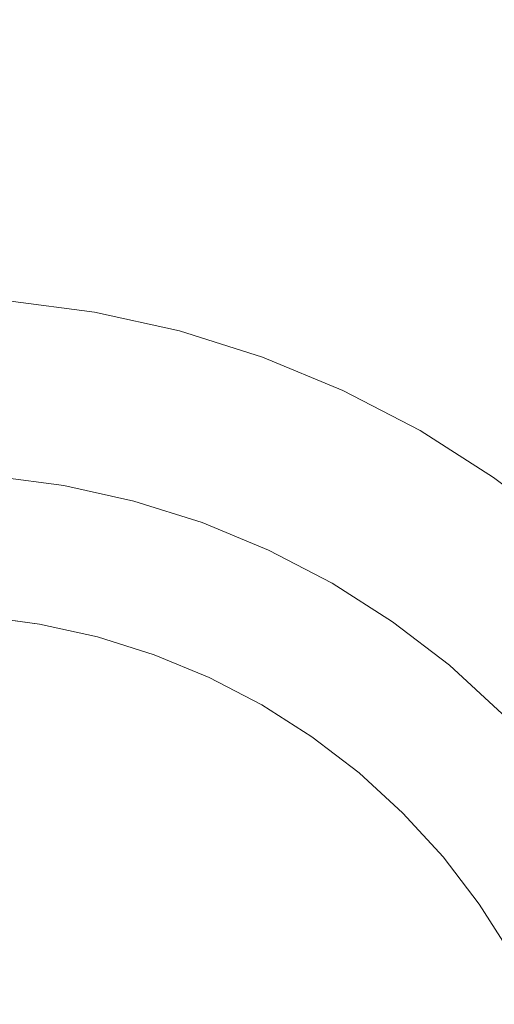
# Model space of a CAD drawing. Header units: millimetres. Extents: x -148 to 148, y -92 to 92.
# Tile 31 of 49: x 91.38 to 98.04, y -59.93 to -46.11. Entities that reach past the tile are written whole.
import ezdxf

# ---------------------------------------------------------------- set-up
doc = ezdxf.new("R2010")
doc.units = ezdxf.units.MM
doc.header["$LTSCALE"] = 25.4
doc.layers.add('Lighting-Moving Light', color=7, linetype='Continuous', lineweight=5, true_color=0x000000)

# ---------------------------------------------------------------- blocks, each defined once
blk = doc.blocks.new('Group-1')
at = {"layer": 'Lighting-Moving Light', "color": 7, "linetype": 'Continuous', "lineweight": 5, "transparency": 33554687}
for points in [[(-1905.589, -1205.846, -16.5), (-2119.658, -1205.846, -16.5), (-2119.658, -1379.915, -16.5), (-1905.589, -1379.915, -16.5)], [(-2116.123, -1209.38, -108.466), (-1909.124, -1209.38, -108.466), (-1909.124, -1376.38, -108.466), (-2116.123, -1376.38, -108.466)]]:
    blk.add_3dface(points, dxfattribs=at)
for points, invisible_edges in [([(-1921.403, -1342.934, -16.465), (-1920.192, -1343.093, -16.465), (-1919, -1343.357, -16.465), (-1922.623, -1356.88, -16.465)], 12), ([(-1920.192, -1343.093, -16.465), (-1921.403, -1342.934, -16.465), (-1921.619, -1345.396, -1.637), (-1920.622, -1345.527, -1.637)], 10), ([(-1919, -1343.357, -16.465), (-1920.192, -1343.093, -16.465), (-1920.622, -1345.527, -1.637), (-1919.64, -1345.745, -1.637)], 10), ([(-1919, -1343.357, -16.465), (-1917.835, -1343.725, -16.465), (-1916.707, -1344.192, -16.465), (-1922.623, -1356.88, -16.465)], 12), ([(-1917.835, -1343.725, -16.465), (-1919, -1343.357, -16.465), (-1919.64, -1345.745, -1.637), (-1918.68, -1346.047, -1.637)], 10), ([(-1916.707, -1344.192, -16.465), (-1917.835, -1343.725, -16.465), (-1918.68, -1346.047, -1.637), (-1917.751, -1346.432, -1.637)], 10), ([(-1916.707, -1344.192, -16.465), (-1915.623, -1344.756, -16.465), (-1914.593, -1345.412, -16.465), (-1922.623, -1356.88, -16.465)], 12), ([(-1915.623, -1344.756, -16.465), (-1916.707, -1344.192, -16.465), (-1917.751, -1346.432, -1.637), (-1916.859, -1346.896, -1.637)], 10), ([(-1914.593, -1345.412, -16.465), (-1915.623, -1344.756, -16.465), (-1916.859, -1346.896, -1.637), (-1916.011, -1347.437, -1.637)], 10), ([(-1914.593, -1345.412, -16.465), (-1913.624, -1346.156, -16.465), (-1912.724, -1346.981, -16.465), (-1922.623, -1356.88, -16.465)], 12), ([(-1921.626, -1345.476, -1.316), (-1920.636, -1345.607, -1.316), (-1920.627, -1345.56, -1.475), (-1921.622, -1345.429, -1.475)], 15), ([(-1921.622, -1345.429, -1.475), (-1920.627, -1345.56, -1.475), (-1920.622, -1345.527, -1.637), (-1921.619, -1345.396, -1.637)], 11), ([(-1913.624, -1346.156, -16.465), (-1914.593, -1345.412, -16.465), (-1916.011, -1347.437, -1.637), (-1915.213, -1348.049, -1.637)], 10), ([(-1921.637, -1345.609, -1.014), (-1920.659, -1345.737, -1.014), (-1920.646, -1345.666, -1.162), (-1921.631, -1345.536, -1.162)], 15), ([(-1921.631, -1345.536, -1.162), (-1920.646, -1345.666, -1.162), (-1920.636, -1345.607, -1.316), (-1921.626, -1345.476, -1.316)], 15), ([(-1920.636, -1345.607, -1.316), (-1919.661, -1345.823, -1.316), (-1919.648, -1345.777, -1.475), (-1920.627, -1345.56, -1.475)], 15), ([(-1920.627, -1345.56, -1.475), (-1919.648, -1345.777, -1.475), (-1919.64, -1345.745, -1.637), (-1920.622, -1345.527, -1.637)], 11), ([(-1921.653, -1345.789, -0.737), (-1920.69, -1345.915, -0.737), (-1920.673, -1345.821, -0.872), (-1921.645, -1345.693, -0.872)], 15), ([(-1921.645, -1345.693, -0.872), (-1920.673, -1345.821, -0.872), (-1920.659, -1345.737, -1.014), (-1921.637, -1345.609, -1.014)], 15), ([(-1920.659, -1345.737, -1.014), (-1919.695, -1345.951, -1.014), (-1919.676, -1345.881, -1.162), (-1920.646, -1345.666, -1.162)], 15), ([(-1920.646, -1345.666, -1.162), (-1919.676, -1345.881, -1.162), (-1919.661, -1345.823, -1.316), (-1920.636, -1345.607, -1.316)], 15), ([(-1921.662, -1345.895, -0.611), (-1920.709, -1346.021, -0.611), (-1920.69, -1345.915, -0.737), (-1921.653, -1345.789, -0.737)], 15), ([(-1920.69, -1345.915, -0.737), (-1919.742, -1346.126, -0.737), (-1919.717, -1346.033, -0.872), (-1920.673, -1345.821, -0.872)], 15), ([(-1920.673, -1345.821, -0.872), (-1919.717, -1346.033, -0.872), (-1919.695, -1345.951, -1.014), (-1920.659, -1345.737, -1.014)], 15), ([(-1919.676, -1345.881, -1.162), (-1918.729, -1346.18, -1.162), (-1918.708, -1346.123, -1.316), (-1919.661, -1345.823, -1.316)], 15), ([(-1919.661, -1345.823, -1.316), (-1918.708, -1346.123, -1.316), (-1918.692, -1346.079, -1.475), (-1919.648, -1345.777, -1.475)], 15), ([(-1919.648, -1345.777, -1.475), (-1918.692, -1346.079, -1.475), (-1918.68, -1346.047, -1.637), (-1919.64, -1345.745, -1.637)], 11), ([(-1921.673, -1346.011, -0.494), (-1920.729, -1346.136, -0.494), (-1920.709, -1346.021, -0.611), (-1921.662, -1345.895, -0.611)], 15), ([(-1920.709, -1346.021, -0.611), (-1919.769, -1346.229, -0.611), (-1919.742, -1346.126, -0.737), (-1920.69, -1345.915, -0.737)], 15), ([(-1919.717, -1346.033, -0.872), (-1918.783, -1346.327, -0.872), (-1918.754, -1346.248, -1.014), (-1919.695, -1345.951, -1.014)], 15), ([(-1919.695, -1345.951, -1.014), (-1918.754, -1346.248, -1.014), (-1918.729, -1346.18, -1.162), (-1919.676, -1345.881, -1.162)], 15), ([(-1921.695, -1346.271, -0.291), (-1920.774, -1346.392, -0.291), (-1920.751, -1346.26, -0.387), (-1921.684, -1346.137, -0.387)], 15), ([(-1921.684, -1346.137, -0.387), (-1920.751, -1346.26, -0.387), (-1920.729, -1346.136, -0.494), (-1921.673, -1346.011, -0.494)], 15), ([(-1920.751, -1346.26, -0.387), (-1919.832, -1346.464, -0.387), (-1919.8, -1346.342, -0.494), (-1920.729, -1346.136, -0.494)], 15), ([(-1920.729, -1346.136, -0.494), (-1919.8, -1346.342, -0.494), (-1919.769, -1346.229, -0.611), (-1920.709, -1346.021, -0.611)], 15), ([(-1919.769, -1346.229, -0.611), (-1918.852, -1346.518, -0.611), (-1918.815, -1346.418, -0.737), (-1919.742, -1346.126, -0.737)], 15), ([(-1919.742, -1346.126, -0.737), (-1918.815, -1346.418, -0.737), (-1918.783, -1346.327, -0.872), (-1919.717, -1346.033, -0.872)], 15), ([(-1918.729, -1346.18, -1.162), (-1917.811, -1346.56, -1.162), (-1917.786, -1346.505, -1.316), (-1918.708, -1346.123, -1.316)], 15), ([(-1918.708, -1346.123, -1.316), (-1917.786, -1346.505, -1.316), (-1917.766, -1346.463, -1.475), (-1918.692, -1346.079, -1.475)], 15), ([(-1918.692, -1346.079, -1.475), (-1917.766, -1346.463, -1.475), (-1917.751, -1346.432, -1.637), (-1918.68, -1346.047, -1.637)], 11), ([(-1921.708, -1346.413, -0.206), (-1920.799, -1346.532, -0.206), (-1920.774, -1346.392, -0.291), (-1921.695, -1346.271, -0.291)], 15), ([(-1920.774, -1346.392, -0.291), (-1919.867, -1346.593, -0.291), (-1919.832, -1346.464, -0.387), (-1920.751, -1346.26, -0.387)], 15), ([(-1919.8, -1346.342, -0.494), (-1918.892, -1346.628, -0.494), (-1918.852, -1346.518, -0.611), (-1919.769, -1346.229, -0.611)], 15), ([(-1918.783, -1346.327, -0.872), (-1917.877, -1346.702, -0.872), (-1917.842, -1346.626, -1.014), (-1918.754, -1346.248, -1.014)], 15), ([(-1918.754, -1346.248, -1.014), (-1917.842, -1346.626, -1.014), (-1917.811, -1346.56, -1.162), (-1918.729, -1346.18, -1.162)], 15), ([(-1912.724, -1346.981, -16.465), (-1913.624, -1346.156, -16.465), (-1915.213, -1348.049, -1.637), (-1914.472, -1348.728, -1.637)], 10), ([(-1921.721, -1346.561, -0.134), (-1920.825, -1346.678, -0.134), (-1920.799, -1346.532, -0.206), (-1921.708, -1346.413, -0.206)], 15), ([(-1920.799, -1346.532, -0.206), (-1919.904, -1346.731, -0.206), (-1919.867, -1346.593, -0.291), (-1920.774, -1346.392, -0.291)], 15), ([(-1919.832, -1346.464, -0.387), (-1918.935, -1346.746, -0.387), (-1918.892, -1346.628, -0.494), (-1919.8, -1346.342, -0.494)], 15), ([(-1918.852, -1346.518, -0.611), (-1917.963, -1346.886, -0.611), (-1917.918, -1346.789, -0.737), (-1918.815, -1346.418, -0.737)], 15), ([(-1918.815, -1346.418, -0.737), (-1917.918, -1346.789, -0.737), (-1917.877, -1346.702, -0.872), (-1918.783, -1346.327, -0.872)], 15), ([(-1921.734, -1346.714, -0.074), (-1920.851, -1346.83, -0.074), (-1920.825, -1346.678, -0.134), (-1921.721, -1346.561, -0.134)], 15), ([(-1920.825, -1346.678, -0.134), (-1919.942, -1346.874, -0.134), (-1919.904, -1346.731, -0.206), (-1920.799, -1346.532, -0.206)], 15), ([(-1919.867, -1346.593, -0.291), (-1918.981, -1346.873, -0.291), (-1918.935, -1346.746, -0.387), (-1919.832, -1346.464, -0.387)], 15), ([(-1918.892, -1346.628, -0.494), (-1918.013, -1346.992, -0.494), (-1917.963, -1346.886, -0.611), (-1918.852, -1346.518, -0.611)], 15), ([(-1917.842, -1346.626, -1.014), (-1916.966, -1347.081, -1.014), (-1916.93, -1347.019, -1.162), (-1917.811, -1346.56, -1.162)], 15), ([(-1917.811, -1346.56, -1.162), (-1916.93, -1347.019, -1.162), (-1916.9, -1346.967, -1.316), (-1917.786, -1346.505, -1.316)], 15), ([(-1917.786, -1346.505, -1.316), (-1916.9, -1346.967, -1.316), (-1916.876, -1346.926, -1.475), (-1917.766, -1346.463, -1.475)], 15), ([(-1917.766, -1346.463, -1.475), (-1916.876, -1346.926, -1.475), (-1916.859, -1346.896, -1.637), (-1917.751, -1346.432, -1.637)], 11), ([(-1920.851, -1346.83, -0.074), (-1919.982, -1347.023, -0.074), (-1919.942, -1346.874, -0.134), (-1920.825, -1346.678, -0.134)], 15), ([(-1919.904, -1346.731, -0.206), (-1919.03, -1347.006, -0.206), (-1918.981, -1346.873, -0.291), (-1919.867, -1346.593, -0.291)], 15), ([(-1918.935, -1346.746, -0.387), (-1918.066, -1347.106, -0.387), (-1918.013, -1346.992, -0.494), (-1918.892, -1346.628, -0.494)], 15), ([(-1917.877, -1346.702, -0.872), (-1917.008, -1347.155, -0.872), (-1916.966, -1347.081, -1.014), (-1917.842, -1346.626, -1.014)], 15), ([(-1921.748, -1346.872, -0.027), (-1920.879, -1346.986, -0.027), (-1920.851, -1346.83, -0.074), (-1921.734, -1346.714, -0.074)], 15), ([(-1920.879, -1346.986, -0.027), (-1920.023, -1347.176, -0.027), (-1919.982, -1347.023, -0.074), (-1920.851, -1346.83, -0.074)], 15), ([(-1919.942, -1346.874, -0.134), (-1919.08, -1347.146, -0.134), (-1919.03, -1347.006, -0.206), (-1919.904, -1346.731, -0.206)], 15), ([(-1918.981, -1346.873, -0.291), (-1918.123, -1347.228, -0.291), (-1918.066, -1347.106, -0.387), (-1918.935, -1346.746, -0.387)], 15), ([(-1917.963, -1346.886, -0.611), (-1917.11, -1347.33, -0.611), (-1917.056, -1347.238, -0.737), (-1917.918, -1346.789, -0.737)], 15), ([(-1917.918, -1346.789, -0.737), (-1917.056, -1347.238, -0.737), (-1917.008, -1347.155, -0.872), (-1917.877, -1346.702, -0.872)], 15), ([(-1921.762, -1347.033, 0.007), (-1920.907, -1347.146, 0.007), (-1920.879, -1346.986, -0.027), (-1921.748, -1346.872, -0.027)], 15), ([(-1919.982, -1347.023, -0.074), (-1919.133, -1347.291, -0.074), (-1919.08, -1347.146, -0.134), (-1919.942, -1346.874, -0.134)], 15), ([(-1919.03, -1347.006, -0.206), (-1918.183, -1347.357, -0.206), (-1918.123, -1347.228, -0.291), (-1918.981, -1346.873, -0.291)], 15), ([(-1918.013, -1346.992, -0.494), (-1917.168, -1347.432, -0.494), (-1917.11, -1347.33, -0.611), (-1917.963, -1346.886, -0.611)], 15), ([(-1916.93, -1347.019, -1.162), (-1916.092, -1347.552, -1.162), (-1916.057, -1347.503, -1.316), (-1916.9, -1346.967, -1.316)], 15), ([(-1916.9, -1346.967, -1.316), (-1916.057, -1347.503, -1.316), (-1916.03, -1347.465, -1.475), (-1916.876, -1346.926, -1.475)], 15), ([(-1916.876, -1346.926, -1.475), (-1916.03, -1347.465, -1.475), (-1916.011, -1347.437, -1.637), (-1916.859, -1346.896, -1.637)], 11), ([(-1912.724, -1346.981, -16.465), (-1911.899, -1347.881, -16.465), (-1911.155, -1348.85, -16.465), (-1922.623, -1356.88, -16.465)], 12), ([(-1921.776, -1347.196, 0.028), (-1920.935, -1347.307, 0.028), (-1920.907, -1347.146, 0.007), (-1921.762, -1347.033, 0.007)], 15), ([(-1920.907, -1347.146, 0.007), (-1920.065, -1347.332, 0.007), (-1920.023, -1347.176, -0.027), (-1920.879, -1346.986, -0.027)], 15), ([(-1920.023, -1347.176, -0.027), (-1919.187, -1347.439, -0.027), (-1919.133, -1347.291, -0.074), (-1919.982, -1347.023, -0.074)], 15), ([(-1919.08, -1347.146, -0.134), (-1918.245, -1347.492, -0.134), (-1918.183, -1347.357, -0.206), (-1919.03, -1347.006, -0.206)], 15), ([(-1918.123, -1347.228, -0.291), (-1917.299, -1347.657, -0.291), (-1917.231, -1347.541, -0.387), (-1918.066, -1347.106, -0.387)], 15), ([(-1918.066, -1347.106, -0.387), (-1917.231, -1347.541, -0.387), (-1917.168, -1347.432, -0.494), (-1918.013, -1346.992, -0.494)], 15), ([(-1917.008, -1347.155, -0.872), (-1916.182, -1347.681, -0.872), (-1916.134, -1347.612, -1.014), (-1916.966, -1347.081, -1.014)], 15), ([(-1916.966, -1347.081, -1.014), (-1916.134, -1347.612, -1.014), (-1916.092, -1347.552, -1.162), (-1916.93, -1347.019, -1.162)], 15), ([(-1921.791, -1347.361, 0.035), (-1920.964, -1347.47, 0.035), (-1920.935, -1347.307, 0.028), (-1921.776, -1347.196, 0.028)], 14), ([(-1920.935, -1347.307, 0.028), (-1920.108, -1347.491, 0.028), (-1920.065, -1347.332, 0.007), (-1920.907, -1347.146, 0.007)], 15), ([(-1920.065, -1347.332, 0.007), (-1919.243, -1347.592, 0.007), (-1919.187, -1347.439, -0.027), (-1920.023, -1347.176, -0.027)], 15), ([(-1919.133, -1347.291, -0.074), (-1918.311, -1347.631, -0.074), (-1918.245, -1347.492, -0.134), (-1919.08, -1347.146, -0.134)], 15), ([(-1918.183, -1347.357, -0.206), (-1917.37, -1347.78, -0.206), (-1917.299, -1347.657, -0.291), (-1918.123, -1347.228, -0.291)], 15), ([(-1917.11, -1347.33, -0.611), (-1916.298, -1347.847, -0.611), (-1916.237, -1347.76, -0.737), (-1917.056, -1347.238, -0.737)], 15), ([(-1917.056, -1347.238, -0.737), (-1916.237, -1347.76, -0.737), (-1916.182, -1347.681, -0.872), (-1917.008, -1347.155, -0.872)], 15), ([(-1920.15, -1347.65, 0.035), (-1920.964, -1347.47, 0.035), (-1921.791, -1347.361, 0.035), (-1922.623, -1356.88, 0.035)], 12), ([(-1920.964, -1347.47, 0.035), (-1920.15, -1347.65, 0.035), (-1920.108, -1347.491, 0.028), (-1920.935, -1347.307, 0.028)], 14), ([(-1920.108, -1347.491, 0.028), (-1919.299, -1347.746, 0.028), (-1919.243, -1347.592, 0.007), (-1920.065, -1347.332, 0.007)], 15), ([(-1919.187, -1347.439, -0.027), (-1918.378, -1347.775, -0.027), (-1918.311, -1347.631, -0.074), (-1919.133, -1347.291, -0.074)], 15), ([(-1918.245, -1347.492, -0.134), (-1917.444, -1347.909, -0.134), (-1917.37, -1347.78, -0.206), (-1918.183, -1347.357, -0.206)], 15), ([(-1917.168, -1347.432, -0.494), (-1916.366, -1347.943, -0.494), (-1916.298, -1347.847, -0.611), (-1917.11, -1347.33, -0.611)], 15), ([(-1920.15, -1347.65, 0.035), (-1919.355, -1347.901, 0.035), (-1919.299, -1347.746, 0.028), (-1920.108, -1347.491, 0.028)], 14), ([(-1919.243, -1347.592, 0.007), (-1918.446, -1347.922, 0.007), (-1918.378, -1347.775, -0.027), (-1919.187, -1347.439, -0.027)], 15), ([(-1918.311, -1347.631, -0.074), (-1917.521, -1348.042, -0.074), (-1917.444, -1347.909, -0.134), (-1918.245, -1347.492, -0.134)], 15), ([(-1917.231, -1347.541, -0.387), (-1916.438, -1348.046, -0.387), (-1916.366, -1347.943, -0.494), (-1917.168, -1347.432, -0.494)], 15), ([(-1916.092, -1347.552, -1.162), (-1915.304, -1348.157, -1.162), (-1915.265, -1348.111, -1.316), (-1916.057, -1347.503, -1.316)], 15), ([(-1916.057, -1347.503, -1.316), (-1915.265, -1348.111, -1.316), (-1915.235, -1348.075, -1.475), (-1916.03, -1347.465, -1.475)], 15), ([(-1916.03, -1347.465, -1.475), (-1915.235, -1348.075, -1.475), (-1915.213, -1348.049, -1.637), (-1916.011, -1347.437, -1.637)], 11), ([(-1918.585, -1348.22, 0.035), (-1919.355, -1347.901, 0.035), (-1920.15, -1347.65, 0.035), (-1922.623, -1356.88, 0.035)], 12), ([(-1919.299, -1347.746, 0.028), (-1918.515, -1348.07, 0.028), (-1918.446, -1347.922, 0.007), (-1919.243, -1347.592, 0.007)], 15), ([(-1918.378, -1347.775, -0.027), (-1917.6, -1348.18, -0.027), (-1917.521, -1348.042, -0.074), (-1918.311, -1347.631, -0.074)], 15), ([(-1917.37, -1347.78, -0.206), (-1916.596, -1348.273, -0.206), (-1916.515, -1348.157, -0.291), (-1917.299, -1347.657, -0.291)], 15), ([(-1917.299, -1347.657, -0.291), (-1916.515, -1348.157, -0.291), (-1916.438, -1348.046, -0.387), (-1917.231, -1347.541, -0.387)], 15), ([(-1916.182, -1347.681, -0.872), (-1915.405, -1348.278, -0.872), (-1915.35, -1348.213, -1.014), (-1916.134, -1347.612, -1.014)], 15), ([(-1916.134, -1347.612, -1.014), (-1915.35, -1348.213, -1.014), (-1915.304, -1348.157, -1.162), (-1916.092, -1347.552, -1.162)], 15), ([(-1919.355, -1347.901, 0.035), (-1918.585, -1348.22, 0.035), (-1918.515, -1348.07, 0.028), (-1919.299, -1347.746, 0.028)], 14), ([(-1918.446, -1347.922, 0.007), (-1917.681, -1348.32, 0.007), (-1917.6, -1348.18, -0.027), (-1918.378, -1347.775, -0.027)], 15), ([(-1917.444, -1347.909, -0.134), (-1916.682, -1348.395, -0.134), (-1916.596, -1348.273, -0.206), (-1917.37, -1347.78, -0.206)], 15), ([(-1916.298, -1347.847, -0.611), (-1915.535, -1348.433, -0.611), (-1915.467, -1348.351, -0.737), (-1916.237, -1347.76, -0.737)], 15), ([(-1916.237, -1347.76, -0.737), (-1915.467, -1348.351, -0.737), (-1915.405, -1348.278, -0.872), (-1916.182, -1347.681, -0.872)], 15), ([(-1918.515, -1348.07, 0.028), (-1917.763, -1348.462, 0.028), (-1917.681, -1348.32, 0.007), (-1918.446, -1347.922, 0.007)], 15), ([(-1917.521, -1348.042, -0.074), (-1916.77, -1348.521, -0.074), (-1916.682, -1348.395, -0.134), (-1917.444, -1347.909, -0.134)], 15), ([(-1916.438, -1348.046, -0.387), (-1915.691, -1348.619, -0.387), (-1915.61, -1348.522, -0.494), (-1916.366, -1347.943, -0.494)], 15), ([(-1916.366, -1347.943, -0.494), (-1915.61, -1348.522, -0.494), (-1915.535, -1348.433, -0.611), (-1916.298, -1347.847, -0.611)], 15), ([(-1918.585, -1348.22, 0.035), (-1917.846, -1348.605, 0.035), (-1917.763, -1348.462, 0.028), (-1918.515, -1348.07, 0.028)], 14), ([(-1917.6, -1348.18, -0.027), (-1916.861, -1348.651, -0.027), (-1916.77, -1348.521, -0.074), (-1917.521, -1348.042, -0.074)], 15), ([(-1916.515, -1348.157, -0.291), (-1915.778, -1348.722, -0.291), (-1915.691, -1348.619, -0.387), (-1916.438, -1348.046, -0.387)], 15), ([(-1915.265, -1348.111, -1.316), (-1914.529, -1348.786, -1.316), (-1914.496, -1348.752, -1.475), (-1915.235, -1348.075, -1.475)], 15), ([(-1915.235, -1348.075, -1.475), (-1914.496, -1348.752, -1.475), (-1914.472, -1348.728, -1.637), (-1915.213, -1348.049, -1.637)], 11), ([(-1917.143, -1349.053, 0.035), (-1917.846, -1348.605, 0.035), (-1918.585, -1348.22, 0.035), (-1922.623, -1356.88, 0.035)], 12), ([(-1917.681, -1348.32, 0.007), (-1916.954, -1348.783, 0.007), (-1916.861, -1348.651, -0.027), (-1917.6, -1348.18, -0.027)], 15), ([(-1916.596, -1348.273, -0.206), (-1915.869, -1348.831, -0.206), (-1915.778, -1348.722, -0.291), (-1916.515, -1348.157, -0.291)], 15), ([(-1915.405, -1348.278, -0.872), (-1914.683, -1348.939, -0.872), (-1914.623, -1348.88, -1.014), (-1915.35, -1348.213, -1.014)], 15), ([(-1915.35, -1348.213, -1.014), (-1914.623, -1348.88, -1.014), (-1914.571, -1348.828, -1.162), (-1915.304, -1348.157, -1.162)], 15), ([(-1915.304, -1348.157, -1.162), (-1914.571, -1348.828, -1.162), (-1914.529, -1348.786, -1.316), (-1915.265, -1348.111, -1.316)], 15), ([(-1917.763, -1348.462, 0.028), (-1917.048, -1348.917, 0.028), (-1916.954, -1348.783, 0.007), (-1917.681, -1348.32, 0.007)], 15), ([(-1916.682, -1348.395, -0.134), (-1915.965, -1348.945, -0.134), (-1915.869, -1348.831, -0.206), (-1916.596, -1348.273, -0.206)], 15), ([(-1915.535, -1348.433, -0.611), (-1914.826, -1349.083, -0.611), (-1914.75, -1349.007, -0.737), (-1915.467, -1348.351, -0.737)], 15), ([(-1915.467, -1348.351, -0.737), (-1914.75, -1349.007, -0.737), (-1914.683, -1348.939, -0.872), (-1915.405, -1348.278, -0.872)], 15), ([(-1917.846, -1348.605, 0.035), (-1917.143, -1349.053, 0.035), (-1917.048, -1348.917, 0.028), (-1917.763, -1348.462, 0.028)], 14), ([(-1916.77, -1348.521, -0.074), (-1916.064, -1349.063, -0.074), (-1915.965, -1348.945, -0.134), (-1916.682, -1348.395, -0.134)], 15), ([(-1915.61, -1348.522, -0.494), (-1914.909, -1349.165, -0.494), (-1914.826, -1349.083, -0.611), (-1915.535, -1348.433, -0.611)], 15), ([(-1916.861, -1348.651, -0.027), (-1916.166, -1349.184, -0.027), (-1916.064, -1349.063, -0.074), (-1916.77, -1348.521, -0.074)], 15), ([(-1915.778, -1348.722, -0.291), (-1915.093, -1349.35, -0.291), (-1914.998, -1349.255, -0.387), (-1915.691, -1348.619, -0.387)], 15), ([(-1915.691, -1348.619, -0.387), (-1914.998, -1349.255, -0.387), (-1914.909, -1349.165, -0.494), (-1915.61, -1348.522, -0.494)], 15), ([(-1916.954, -1348.783, 0.007), (-1916.27, -1349.308, 0.007), (-1916.166, -1349.184, -0.027), (-1916.861, -1348.651, -0.027)], 15), ([(-1915.869, -1348.831, -0.206), (-1915.193, -1349.45, -0.206), (-1915.093, -1349.35, -0.291), (-1915.778, -1348.722, -0.291)], 15), ([(-1911.155, -1348.85, -16.465), (-1910.499, -1349.88, -16.465), (-1909.935, -1350.964, -16.465), (-1922.623, -1356.88, -16.465)], 12), ([(-1917.048, -1348.917, 0.028), (-1916.375, -1349.434, 0.028), (-1916.27, -1349.308, 0.007), (-1916.954, -1348.783, 0.007)], 15), ([(-1915.965, -1348.945, -0.134), (-1915.298, -1349.555, -0.134), (-1915.193, -1349.45, -0.206), (-1915.869, -1348.831, -0.206)], 15), ([(-1914.683, -1348.939, -0.872), (-1914.021, -1349.662, -0.872), (-1913.956, -1349.607, -1.014), (-1914.623, -1348.88, -1.014)], 15), ([(-1914.623, -1348.88, -1.014), (-1913.956, -1349.607, -1.014), (-1913.9, -1349.561, -1.162), (-1914.571, -1348.828, -1.162)], 15), ([(-1917.143, -1349.053, 0.035), (-1916.481, -1349.56, 0.035), (-1916.375, -1349.434, 0.028), (-1917.048, -1348.917, 0.028)], 14), ([(-1916.064, -1349.063, -0.074), (-1915.407, -1349.664, -0.074), (-1915.298, -1349.555, -0.134), (-1915.965, -1348.945, -0.134)], 15), ([(-1914.826, -1349.083, -0.611), (-1914.176, -1349.792, -0.611), (-1914.094, -1349.723, -0.737), (-1914.75, -1349.007, -0.737)], 15), ([(-1914.75, -1349.007, -0.737), (-1914.094, -1349.723, -0.737), (-1914.021, -1349.662, -0.872), (-1914.683, -1348.939, -0.872)], 15), ([(-1915.867, -1350.123, 0.035), (-1916.481, -1349.56, 0.035), (-1917.143, -1349.053, 0.035), (-1922.623, -1356.88, 0.035)], 12), ([(-1916.27, -1349.308, 0.007), (-1915.634, -1349.891, 0.007), (-1915.519, -1349.776, -0.027), (-1916.166, -1349.184, -0.027)], 15), ([(-1916.166, -1349.184, -0.027), (-1915.519, -1349.776, -0.027), (-1915.407, -1349.664, -0.074), (-1916.064, -1349.063, -0.074)], 15), ([(-1914.998, -1349.255, -0.387), (-1914.362, -1349.948, -0.387), (-1914.266, -1349.867, -0.494), (-1914.909, -1349.165, -0.494)], 15), ([(-1914.909, -1349.165, -0.494), (-1914.266, -1349.867, -0.494), (-1914.176, -1349.792, -0.611), (-1914.826, -1349.083, -0.611)], 15), ([(-1916.375, -1349.434, 0.028), (-1915.75, -1350.007, 0.028), (-1915.634, -1349.891, 0.007), (-1916.27, -1349.308, 0.007)], 15), ([(-1915.093, -1349.35, -0.291), (-1914.465, -1350.035, -0.291), (-1914.362, -1349.948, -0.387), (-1914.998, -1349.255, -0.387)], 15), ([(-1916.481, -1349.56, 0.035), (-1915.867, -1350.123, 0.035), (-1915.75, -1350.007, 0.028), (-1916.375, -1349.434, 0.028)], 14), ([(-1915.298, -1349.555, -0.134), (-1914.688, -1350.222, -0.134), (-1914.574, -1350.126, -0.206), (-1915.193, -1349.45, -0.206)], 15), ([(-1915.193, -1349.45, -0.206), (-1914.574, -1350.126, -0.206), (-1914.465, -1350.035, -0.291), (-1915.093, -1349.35, -0.291)], 15), ([(-1915.407, -1349.664, -0.074), (-1914.806, -1350.321, -0.074), (-1914.688, -1350.222, -0.134), (-1915.298, -1349.555, -0.134)], 15), ([(-1915.519, -1349.776, -0.027), (-1914.927, -1350.422, -0.027), (-1914.806, -1350.321, -0.074), (-1915.407, -1349.664, -0.074)], 15), ([(-1915.634, -1349.891, 0.007), (-1915.051, -1350.526, 0.007), (-1914.927, -1350.422, -0.027), (-1915.519, -1349.776, -0.027)], 15), ([(-1915.867, -1350.123, 0.035), (-1915.303, -1350.738, 0.035), (-1915.177, -1350.632, 0.028), (-1915.75, -1350.007, 0.028)], 14), ([(-1915.75, -1350.007, 0.028), (-1915.177, -1350.632, 0.028), (-1915.051, -1350.526, 0.007), (-1915.634, -1349.891, 0.007)], 15), ([(-1914.796, -1351.399, 0.035), (-1915.303, -1350.738, 0.035), (-1915.867, -1350.123, 0.035), (-1922.623, -1356.88, 0.035)], 12), ([(-1914.688, -1350.222, -0.134), (-1914.138, -1350.939, -0.134), (-1914.016, -1350.853, -0.206), (-1914.574, -1350.126, -0.206)], 15), ([(-1914.806, -1350.321, -0.074), (-1914.264, -1351.027, -0.074), (-1914.138, -1350.939, -0.134), (-1914.688, -1350.222, -0.134)], 15), ([(-1915.051, -1350.526, 0.007), (-1914.526, -1351.211, 0.007), (-1914.394, -1351.118, -0.027), (-1914.927, -1350.422, -0.027)], 15), ([(-1914.927, -1350.422, -0.027), (-1914.394, -1351.118, -0.027), (-1914.264, -1351.027, -0.074), (-1914.806, -1350.321, -0.074)], 15), ([(-1915.177, -1350.632, 0.028), (-1914.661, -1351.305, 0.028), (-1914.526, -1351.211, 0.007), (-1915.051, -1350.526, 0.007)], 15), ([(-1915.303, -1350.738, 0.035), (-1914.796, -1351.399, 0.035), (-1914.661, -1351.305, 0.028), (-1915.177, -1350.632, 0.028)], 14), ([(-1909.935, -1350.964, -16.465), (-1909.468, -1352.092, -16.465), (-1909.101, -1353.257, -16.465), (-1922.623, -1356.88, -16.465)], 12), ([(-1914.661, -1351.305, 0.028), (-1914.205, -1352.02, 0.028), (-1914.063, -1351.938, 0.007), (-1914.526, -1351.211, 0.007)], 15), ([(-1914.796, -1351.399, 0.035), (-1914.348, -1352.102, 0.035), (-1914.205, -1352.02, 0.028), (-1914.661, -1351.305, 0.028)], 14), ([(-1913.963, -1352.842, 0.035), (-1914.348, -1352.102, 0.035), (-1914.796, -1351.399, 0.035), (-1922.623, -1356.88, 0.035)], 12)]:
    blk.add_3dface(points, dxfattribs=dict(at, invisible_edges=invisible_edges))
at = {"layer": 'Lighting-Moving Light', "color": 0, "flags": 1}
for tag in ['Yoke', 'Weight', 'Weight', 'Wattage', '3D_Symbol_Name', 'Candlepower', 'Body', 'Model_Name', 'Beam_Angle', 'Field_Angle', 'Remarks', 'Beam_Angle_2', 'Field_Angle_2', 'Num_Channels', 'Frame_Size', 'Device_Type', 'FixtureID', 'Frame_Size', 'Base', 'Lens', 'Inst_Type', 'Lamp']:
    blk.add_attdef(tag, (-2481.594, 128.93), '', height=0.18, dxfattribs=at)

msp = doc.modelspace()

# ---------------------------------------------------------------- block references
at = {"layer": 'Lighting-Moving Light', "color": 7, "transparency": 33554687}
msp.add_blockref('Group-1', (2012.623, 1292.88), dxfattribs=at)

doc.saveas('drawing.dxf')
